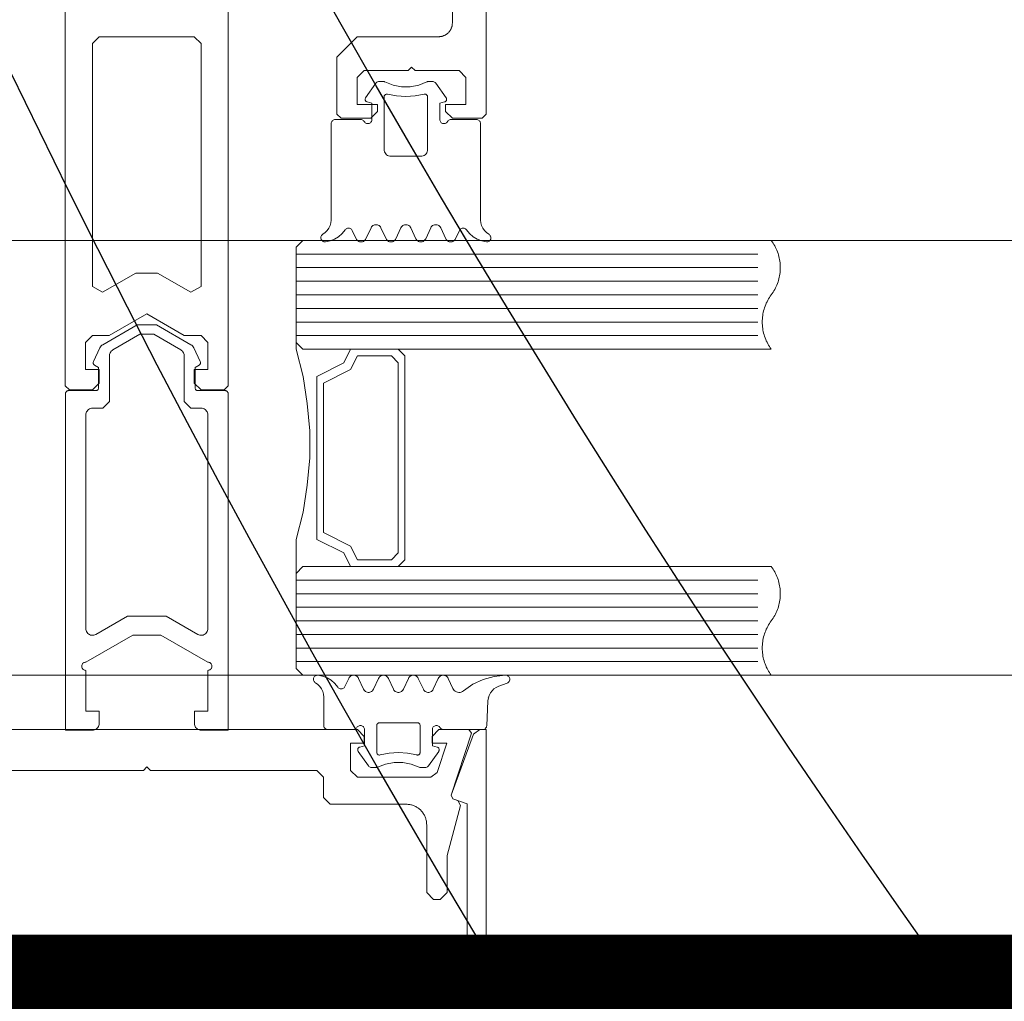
# Model space of a CAD drawing. Header units: millimetres. Extents: x 7483 to 13091, y 8111 to 13871.
# Tile 182 of 256: x 10139 to 10146, y 9220 to 9227. Entities that reach past the tile are written whole.
import ezdxf

# ---------------------------------------------------------------- set-up
doc = ezdxf.new("R2010")
doc.units = ezdxf.units.MM
doc.linetypes.add('DASHED2', pattern=[0.375, 0.25, -0.125])
doc.linetypes.add('DGN_STYLE_2', pattern=[30.2, 18.12, -12.08])
doc.layers.add('a___wymiary', color=7, linetype='Continuous', lineweight=5, true_color=0x000000)
doc.layers.add('wymiary', color=7, linetype='Continuous', lineweight=5, true_color=0xb2b2b2)
for name, color, linetype, lineweight in [('A_zaluzje', 7, 'Continuous', 15), ('CZ-SR', 106, 'Continuous', 13), ('drzwi', 30, 'Continuous', 20)]:
    doc.layers.add(name, color=color, linetype=linetype, lineweight=lineweight)
doc.layers.add('konstrukcja poglądowo', color=7, linetype='Continuous', lineweight=5, true_color=0xb2b2b2, plot=False)
doc.layers.add('Powierzchnie', color=21, linetype='DGN_STYLE_2', lineweight=15, plot=False)
doc.styles.add('Arial', font='arial.ttf')
doc.dimstyles.new('wymiary agp1', dxfattribs={"dimtxt": 16, "dimasz": 5, "dimexe": 30, "dimexo": 60, "dimgap": 1.8, "dimtad": 1, "dimdec": 3, "dimrnd": 0.5, "dimdsep": 46, "dimtxsty": 'Arial', "dimblk": 'znacznik', "dimcen": 1.5, "dimse1": 1, "dimse2": 1, "dimclrd": 256, "dimazin": 0, "dimtfac": 1, "dimtdec": 3, "dimtmove": 1, "dimatfit": 3, "dimldrblk": 'znacznik', "dimfxl": 0, "dimlwd": -1, "dimarcsym": 0})

# ---------------------------------------------------------------- blocks, each defined once
blk = doc.blocks.new('zw$58')
for p, q in [((6.352965, 6.757207), (6.278063, 6.650213)), ((6.870836, 6.650213), (6.795885, 6.757207)), ((6.179918, 5.673681), (6.20819, 5.613097)), ((6.2807, 5.613097), (6.3182, 5.693505)), ((6.390709, 5.693505), (6.428209, 5.613097)), ((6.50067, 5.613097), (6.53817, 5.693505)), ((6.61068, 5.693505), (6.64818, 5.613097)), ((6.72069, 5.613097), (6.75819, 5.693505)), ((6.8307, 5.693505), (6.8682, 5.613097)), ((6.940709, 5.613097), (6.968932, 5.673681)), ((5.765458, 5.500001), (9.165458, 5.500001)), ((5.765458, 5.400001), (9.165458, 5.400001)), ((5.765458, 5.300001), (9.165458, 5.300001)), ((5.765458, 5.200001), (9.165458, 5.200001)), ((5.765458, 5.100001), (9.165458, 5.100001)), ((5.765458, 5.000001), (9.165458, 5.000001)), ((5.765458, 4.900001), (9.165458, 4.900001)), ((5.266521, 4.470571), (5.266521, 1.995649)), ((5.765458, 3.100001), (9.165458, 3.100001)), ((5.765458, 3.000001), (9.165458, 3.000001)), ((5.765458, 2.900001), (9.165458, 2.900001)), ((5.765458, 2.800001), (9.165458, 2.800001)), ((5.765458, 2.700001), (9.165458, 2.700001)), ((5.765458, 2.600001), (9.165458, 2.600001)), ((5.765458, 2.500001), (9.165458, 2.500001)), ((6.125042, 2.31632), (6.153313, 2.376909)), ((6.225823, 2.376909), (6.263323, 2.296495)), ((6.335833, 2.296495), (6.373284, 2.376909)), ((6.445794, 2.376909), (6.483294, 2.296495)), ((6.555803, 2.296495), (6.593303, 2.376909)), ((6.665813, 2.376909), (6.703313, 2.296495)), ((6.775823, 2.296495), (6.813323, 2.376909)), ((7.319817, 2.341814), (7.257952, 2.319304)), ((7.179192, 2.212816), (7.169524, 2.028435)), ((7.17343, 2.233617), (7.17343, 2.233617)), ((7.17343, 2.138372), (7.17343, 2.138372)), ((6.36386, 2.04312), (6.36386, 2.04312)), ((6.768645, 1.995494), (6.768645, 1.995494)), ((6.768645, 1.900243), (6.768645, 1.900243)), ((6.22094, 1.852617), (6.22094, 1.852617)), ((6.298089, 1.732793), (6.223186, 1.839788)), ((6.81596, 1.839788), (6.741009, 1.732793))]:
    blk.add_line(p, q)
for points in [[(6.916666, 8.0002), (6.916666, 7.2002), (6.916571, 7.195838), (6.916285, 7.191485), (6.91581, 7.187147), (6.915147, 7.182835), (6.914296, 7.178556), (6.913259, 7.174318), (6.912038, 7.17013), (6.910635, 7.165998), (6.909054, 7.161932), (6.907297, 7.157938), (6.905367, 7.154025), (6.903269, 7.1502), (6.901005, 7.14647), (6.898581, 7.142842), (6.896001, 7.139324), (6.89327, 7.135921), (6.890394, 7.132641), (6.887377, 7.129489), (6.884225, 7.126472), (6.880945, 7.123596), (6.877542, 7.120865), (6.874024, 7.118285), (6.870396, 7.115861), (6.866666, 7.113598), (6.862841, 7.111499), (6.858928, 7.109569), (6.854934, 7.107812), (6.850868, 7.106231), (6.846737, 7.104828), (6.842548, 7.103608), (6.83831, 7.10257), (6.834031, 7.101719), (6.829719, 7.101056), (6.825382, 7.100581), (6.821028, 7.100295), (6.816666, 7.1002), (6.216666, 7.1002), (6.066666, 6.9502), (6.066666, 6.5302), (6.096666, 6.5002), (6.316666, 6.5002), (6.366666, 6.5502), (6.366666, 6.6002), (6.216666, 6.6002), (6.216666, 6.8002), (6.266666, 6.8502), (6.591666, 6.8502), (6.616666, 6.8752), (6.641666, 6.8502), (6.966666, 6.8502), (7.016666, 6.8002), (7.016666, 6.6002), (6.866666, 6.6002), (6.866666, 6.5502), (6.916666, 6.5002), (7.136666, 6.5002), (7.166666, 6.5302), (7.166666, 14.7502)], [(4.066062, 8.0002), (4.066062, 4.53), (4.096062, 4.5), (4.266062, 4.5), (4.316062, 4.55), (4.316062, 4.65), (4.216062, 4.65), (4.216062, 4.85), (4.266062, 4.9), (4.266062, 4.9), (4.389267, 4.9), (4.666062, 5.059808), (4.942857, 4.9), (5.066062, 4.9), (5.116062, 4.85), (5.116062, 4.65), (5.016062, 4.65), (5.016062, 4.55), (5.066062, 4.5), (5.236062, 4.5), (5.266062, 4.53), (5.266062, 8.0002)], [(6.420685, 6.766745), (6.41746, 6.768152), (6.414092, 6.769172), (6.410628, 6.769791), (6.407116, 6.77), (6.377526, 6.77), (6.371804, 6.769445), (6.366294, 6.767809), (6.361196, 6.765153), (6.356699, 6.761573), (6.352967, 6.757202)], [(6.420692, 6.766753), (6.47998, 6.743386), (6.542587, 6.731494), (6.606312, 6.731494), (6.668919, 6.743386), (6.728207, 6.766753)], [(6.795916, 6.757225), (6.792857, 6.760918), (6.789249, 6.764077), (6.785184, 6.766621), (6.780765, 6.768485), (6.776105, 6.769621), (6.771325, 6.77), (6.741783, 6.77), (6.738269, 6.769796), (6.734803, 6.769183), (6.731432, 6.768167), (6.728204, 6.766764)], [(6.439438, 6.676828), (6.435844, 6.677415), (6.432203, 6.67734), (6.428637, 6.676605), (6.425262, 6.675236), (6.422192, 6.673277), (6.419528, 6.670794), (6.417358, 6.667869), (6.415755, 6.664598), (6.414771, 6.661091), (6.41444, 6.657463), (6.41444, 6.27), (6.415199, 6.261318), (6.417455, 6.252899), (6.421138, 6.245), (6.426138, 6.237861), (6.4323, 6.231698), (6.43944, 6.226699), (6.447339, 6.223015), (6.455757, 6.22076), (6.46444, 6.22), (6.684459, 6.22), (6.693142, 6.22076), (6.70156, 6.223015), (6.709459, 6.226699), (6.716599, 6.231698), (6.722761, 6.237861), (6.727761, 6.245), (6.731444, 6.252899), (6.7337, 6.261318), (6.734459, 6.27), (6.734459, 6.657463), (6.734128, 6.661089), (6.733144, 6.664594), (6.731541, 6.667862), (6.729371, 6.670787), (6.726707, 6.67327), (6.723636, 6.675229), (6.720261, 6.6766), (6.716693, 6.677338), (6.71305, 6.677416), (6.709454, 6.676834)], [(6.439443, 6.676829), (6.506404, 6.663984), (6.57445, 6.659679), (6.642495, 6.663984), (6.709457, 6.676829)], [(6.268456, 6.475009), (6.271455, 6.470724), (6.275153, 6.467025), (6.279437, 6.464025), (6.284177, 6.461814), (6.289229, 6.460459), (6.29444, 6.460003), (6.299651, 6.460458), (6.304703, 6.46181), (6.309444, 6.46402), (6.313729, 6.467019), (6.317428, 6.470717), (6.320429, 6.475001), (6.32264, 6.47974), (6.323994, 6.484792), (6.32445, 6.490001), (6.32445, 6.610003), (6.289244, 6.619426)], [(6.278065, 6.650215), (6.276323, 6.647197), (6.275132, 6.643923), (6.274526, 6.640492), (6.274525, 6.637008), (6.275128, 6.633577), (6.276318, 6.630302), (6.278057, 6.627283), (6.280294, 6.624613), (6.282961, 6.622371), (6.285975, 6.620626), (6.289247, 6.61943)], [(6.880431, 6.474988), (6.87743, 6.470707), (6.87373, 6.467012), (6.869445, 6.464015), (6.864705, 6.461808), (6.859654, 6.460456), (6.854445, 6.460003), (6.849235, 6.46046), (6.844185, 6.461814), (6.839446, 6.464025), (6.835163, 6.467024), (6.831466, 6.470722), (6.828468, 6.475005), (6.826258, 6.479743), (6.824905, 6.484793), (6.82445, 6.490001), (6.82445, 6.610003), (6.859606, 6.619426)], [(6.859606, 6.619418), (6.862885, 6.620607), (6.865907, 6.622349), (6.86858, 6.624588), (6.870824, 6.627259), (6.87257, 6.630279), (6.873765, 6.633556), (6.874373, 6.636991), (6.874374, 6.640479), (6.87377, 6.643915), (6.872578, 6.647193), (6.870834, 6.650215)], [(5.963608, 5.646098), (5.980964, 5.65806), (5.995959, 5.672875), (6.00813, 5.690084), (6.017102, 5.709158), (6.022599, 5.729508), (6.02445, 5.750505), (6.02445, 6.460003), (6.024905, 6.465209), (6.026258, 6.470258), (6.028466, 6.474995), (6.031463, 6.479277), (6.035158, 6.482974), (6.039439, 6.485974), (6.044175, 6.488186), (6.049223, 6.489542), (6.05443, 6.490001), (6.242467, 6.490001), (6.247679, 6.489549), (6.252734, 6.488199), (6.257477, 6.485991), (6.261765, 6.482993), (6.265467, 6.479296), (6.26847, 6.475012)], [(7.185291, 5.646098), (7.167935, 5.65806), (7.15294, 5.672875), (7.140769, 5.690084), (7.131797, 5.709158), (7.1263, 5.729508), (7.12445, 5.750505), (7.12445, 6.460003), (7.123993, 6.465215), (7.122637, 6.470268), (7.120425, 6.475009), (7.117422, 6.479294), (7.11372, 6.482992), (7.109432, 6.48599), (7.104688, 6.488199), (7.099633, 6.489549), (7.09442, 6.490001), (6.906383, 6.490001), (6.901175, 6.489542), (6.896127, 6.488185), (6.89139, 6.485973), (6.887109, 6.482972), (6.883414, 6.479274), (6.880417, 6.474991)], [(5.981334, 5.590144), (6.015944, 5.596665), (6.048873, 5.609155), (6.079101, 5.627228), (6.10569, 5.650322), (6.127816, 5.677723)], [(6.179937, 5.673687), (6.177292, 5.678255), (6.173888, 5.68229), (6.169828, 5.685666), (6.16524, 5.688278), (6.160265, 5.690045), (6.155057, 5.690913), (6.149778, 5.690855), (6.14459, 5.689873), (6.139655, 5.687997), (6.135125, 5.685285), (6.131141, 5.681821), (6.127826, 5.677713)], [(6.390679, 5.693494), (6.387195, 5.699534), (6.382716, 5.704877), (6.377377, 5.70936), (6.371341, 5.712848), (6.364791, 5.715235), (6.357926, 5.716447), (6.350955, 5.716449), (6.344089, 5.71524), (6.337538, 5.712857), (6.3315, 5.709372), (6.326159, 5.704891), (6.321677, 5.699551), (6.31819, 5.693513)], [(6.610689, 5.693513), (6.607203, 5.699551), (6.602721, 5.704891), (6.597379, 5.709372), (6.591341, 5.712857), (6.58479, 5.71524), (6.577925, 5.716449), (6.570954, 5.716447), (6.564089, 5.715235), (6.557539, 5.712848), (6.551503, 5.70936), (6.546164, 5.704877), (6.541685, 5.699534), (6.538201, 5.693494)], [(6.830711, 5.693504), (6.827224, 5.699542), (6.82274, 5.704884), (6.817397, 5.709366), (6.811356, 5.712852), (6.804802, 5.715237), (6.797932, 5.716448), (6.790957, 5.716448), (6.784088, 5.715237), (6.777533, 5.712852), (6.771492, 5.709366), (6.766149, 5.704884), (6.761666, 5.699542), (6.758178, 5.693504)], [(7.021021, 5.677724), (7.017707, 5.681831), (7.013724, 5.685293), (7.009197, 5.688002), (7.004266, 5.689876), (6.999082, 5.690856), (6.993807, 5.690912), (6.988604, 5.690042), (6.983634, 5.688273), (6.979051, 5.685659), (6.974996, 5.682282), (6.971596, 5.678247), (6.968956, 5.673677)], [(7.021034, 5.677723), (7.043167, 5.650315), (7.069765, 5.627216), (7.100003, 5.609142), (7.132944, 5.596654), (7.167565, 5.590139)], [(5.963602, 5.646108), (5.959389, 5.643225), (5.955726, 5.639671), (5.952719, 5.635547), (5.950455, 5.630974), (5.948998, 5.626082), (5.948392, 5.621015), (5.948654, 5.615918), (5.949776, 5.61094), (5.951726, 5.606224), (5.954448, 5.601906), (5.957862, 5.598112), (5.961869, 5.594951), (5.966355, 5.592516), (5.971189, 5.590876), (5.97623, 5.590078), (5.981334, 5.590147)], [(6.208178, 5.613098), (6.211666, 5.607059), (6.216149, 5.601718), (6.221492, 5.597236), (6.227533, 5.593749), (6.234088, 5.591364), (6.240957, 5.590154), (6.247932, 5.590154), (6.254802, 5.591364), (6.261356, 5.593749), (6.267397, 5.597236), (6.27274, 5.601718), (6.277224, 5.607059), (6.280711, 5.613098)], [(6.4282, 5.613089), (6.431686, 5.607052), (6.436166, 5.601713), (6.441506, 5.597233), (6.447542, 5.593748), (6.454091, 5.591364), (6.460955, 5.590153), (6.467924, 5.590153), (6.474788, 5.591364), (6.481337, 5.593748), (6.487374, 5.597233), (6.492713, 5.601713), (6.497194, 5.607052), (6.50068, 5.613089)], [(6.648168, 5.613098), (6.651656, 5.607059), (6.656139, 5.601718), (6.661483, 5.597236), (6.667523, 5.593749), (6.674078, 5.591364), (6.680947, 5.590154), (6.687923, 5.590154), (6.694792, 5.591364), (6.701346, 5.593749), (6.707387, 5.597236), (6.71273, 5.601718), (6.717214, 5.607059), (6.720701, 5.613098)], [(6.86819, 5.613089), (6.871677, 5.607051), (6.876159, 5.601711), (6.8815, 5.59723), (6.887538, 5.593745), (6.894089, 5.591362), (6.900955, 5.590153), (6.907926, 5.590154), (6.914791, 5.591367), (6.921341, 5.593754), (6.927377, 5.597242), (6.932716, 5.601725), (6.937195, 5.607068), (6.940679, 5.613107)], [(7.167564, 5.590142), (7.172663, 5.590082), (7.177698, 5.590885), (7.182524, 5.592529), (7.187002, 5.594966), (7.191003, 5.598126), (7.194411, 5.601917), (7.197128, 5.606231), (7.199075, 5.610943), (7.200196, 5.615916), (7.200458, 5.621007), (7.199855, 5.626069), (7.198403, 5.630955), (7.196144, 5.635526), (7.193144, 5.639648), (7.189489, 5.643202), (7.185286, 5.646087)], [(5.767458, 3.152001), (5.767458, 3.400001), (5.817458, 3.600001), (5.847458, 3.800001), (5.867458, 4.000001), (5.867458, 4.200001), (5.847458, 4.400001), (5.817458, 4.600001), (5.767458, 4.800001), (5.767458, 4.848001)], [(5.817458, 4.800001), (6.167458, 4.800001), (6.117458, 4.700001), (5.917458, 4.600001), (5.917458, 3.400001), (6.117458, 3.300001), (6.167458, 3.200001), (5.817458, 3.200001)], [(5.926458, 2.399859), (5.921354, 2.399928), (5.916312, 2.399131), (5.911479, 2.39749), (5.906993, 2.395054), (5.902985, 2.391893), (5.899571, 2.388099), (5.89685, 2.383781), (5.8949, 2.379064), (5.893778, 2.374085), (5.893516, 2.368987), (5.894122, 2.363919), (5.895579, 2.359028), (5.897843, 2.354453), (5.900851, 2.350329), (5.904514, 2.346775), (5.908726, 2.343892)], [(6.07294, 2.312277), (6.050814, 2.339678), (6.024225, 2.362773), (5.993997, 2.380845), (5.961067, 2.393336), (5.926458, 2.399856)], [(6.225791, 2.3769), (6.222307, 2.382939), (6.217828, 2.388282), (6.212489, 2.392765), (6.206453, 2.396253), (6.199904, 2.398639), (6.193039, 2.399852), (6.186069, 2.399854), (6.179204, 2.398645), (6.172653, 2.396262), (6.166615, 2.392777), (6.161274, 2.388296), (6.156792, 2.382956), (6.153305, 2.376918)], [(6.445802, 2.376918), (6.442315, 2.382956), (6.437833, 2.388296), (6.432492, 2.392777), (6.426454, 2.396262), (6.419903, 2.398645), (6.413038, 2.399854), (6.406068, 2.399852), (6.399203, 2.398639), (6.392654, 2.396253), (6.386618, 2.392765), (6.381279, 2.388282), (6.3768, 2.382939), (6.373316, 2.3769)], [(6.665824, 2.376909), (6.662336, 2.382948), (6.657853, 2.388289), (6.65251, 2.392771), (6.646469, 2.396257), (6.639915, 2.398642), (6.633046, 2.399853), (6.626071, 2.399853), (6.619202, 2.398642), (6.612648, 2.396257), (6.606607, 2.392771), (6.601264, 2.388289), (6.596781, 2.382948), (6.593293, 2.376909)], [(6.885801, 2.3769), (6.882317, 2.382939), (6.877838, 2.388282), (6.872499, 2.392765), (6.866463, 2.396253), (6.859914, 2.398639), (6.853049, 2.399852), (6.846078, 2.399854), (6.839213, 2.398645), (6.832662, 2.396262), (6.826625, 2.392777), (6.821284, 2.388296), (6.816802, 2.382956), (6.813315, 2.376918)], [(7.309075, 2.399997), (7.225042, 2.391525), (7.143634, 2.36903), (7.067174, 2.333153), (6.997843, 2.284919)], [(7.319817, 2.341817), (7.32458, 2.344043), (7.328882, 2.347067), (7.332589, 2.350796), (7.335588, 2.355114), (7.337787, 2.359889), (7.339119, 2.364975), (7.339543, 2.370216), (7.339045, 2.37545), (7.337641, 2.380516), (7.335374, 2.38526), (7.332314, 2.389535), (7.328554, 2.393211), (7.324211, 2.396173), (7.319417, 2.398333), (7.314319, 2.399622), (7.309075, 2.400001)], [(6.213592, 2.01499), (6.210589, 2.010707), (6.206887, 2.007011), (6.2026, 2.004014), (6.197857, 2.001807), (6.192803, 2.000457), (6.187591, 2.000005), (5.999553, 2.000005), (5.994347, 2.000461), (5.9893, 2.001814), (5.984563, 2.004024), (5.980282, 2.007023), (5.976587, 2.010721), (5.97359, 2.015004), (5.971381, 2.019744), (5.970028, 2.024795), (5.969573, 2.030004), (5.969573, 2.239501), (5.967722, 2.260494), (5.962225, 2.280839), (5.953254, 2.299909), (5.941084, 2.317116), (5.926092, 2.331929), (5.908738, 2.343891)], [(6.885833, 2.376909), (6.920598, 2.302269), (6.925192, 2.294389), (6.931142, 2.287474), (6.938248, 2.281755), (6.946276, 2.277423), (6.954957, 2.274621), (6.964002, 2.273442), (6.973111, 2.273927), (6.98198, 2.276059), (6.990315, 2.279766), (6.997837, 2.284926)], [(6.072951, 2.312287), (6.076266, 2.308178), (6.08025, 2.304715), (6.08478, 2.302003), (6.089714, 2.300127), (6.094902, 2.299145), (6.100181, 2.299087), (6.105388, 2.299955), (6.110363, 2.301723), (6.114951, 2.304334), (6.11901, 2.30771), (6.122414, 2.311744), (6.125059, 2.316313)], [(6.263316, 2.296488), (6.266803, 2.290452), (6.271285, 2.285112), (6.276626, 2.280633), (6.282663, 2.277149), (6.289214, 2.274766), (6.296079, 2.273557), (6.303049, 2.273559), (6.309913, 2.274771), (6.316462, 2.277157), (6.322498, 2.280645), (6.327836, 2.285127), (6.332316, 2.290469), (6.3358, 2.296507)], [(6.483284, 2.296498), (6.486772, 2.29046), (6.491256, 2.28512), (6.496599, 2.280639), (6.502639, 2.277153), (6.509193, 2.274769), (6.516061, 2.273558), (6.523036, 2.273558), (6.529904, 2.274769), (6.536458, 2.277153), (6.542499, 2.280639), (6.547842, 2.28512), (6.552325, 2.29046), (6.555813, 2.296498)], [(6.703306, 2.296488), (6.706793, 2.290452), (6.711275, 2.285112), (6.716616, 2.280633), (6.722654, 2.277149), (6.729204, 2.274766), (6.736069, 2.273557), (6.743039, 2.273559), (6.749903, 2.274771), (6.756452, 2.277157), (6.762488, 2.280645), (6.767827, 2.285127), (6.772306, 2.290469), (6.77579, 2.296507)], [(7.257949, 2.319293), (7.239771, 2.310898), (7.223242, 2.299597), (7.208822, 2.285706), (7.196913, 2.269612), (7.187846, 2.251761), (7.181873, 2.232653), (7.179161, 2.212817)], [(6.654535, 1.813178), (6.658129, 1.812591), (6.661769, 1.812666), (6.665336, 1.8134), (6.66871, 1.814769), (6.67178, 1.816727), (6.674444, 1.81921), (6.676614, 1.822134), (6.678218, 1.825404), (6.679202, 1.82891), (6.679534, 1.832537), (6.679534, 2.030004), (6.679231, 2.033474), (6.67833, 2.036839), (6.676859, 2.039997), (6.674863, 2.042852), (6.672402, 2.045317), (6.66955, 2.047317), (6.666395, 2.048792), (6.663032, 2.049697), (6.659563, 2.050005), (6.379534, 2.050005), (6.376065, 2.049697), (6.372702, 2.048792), (6.369547, 2.047317), (6.366695, 2.045317), (6.364234, 2.042852), (6.362238, 2.039997), (6.360767, 2.036839), (6.359867, 2.033474), (6.359563, 2.030004), (6.359563, 1.832537), (6.359895, 1.82891), (6.36088, 1.825404), (6.362483, 1.822134), (6.364653, 1.81921), (6.367317, 1.816727), (6.370387, 1.814769), (6.373761, 1.8134), (6.377328, 1.812666), (6.380968, 1.812591), (6.384562, 1.813178)], [(2.408003, 0.160956), (4.666666, 0.182364), (6.925329, 0.160956), (6.929718, 0.161011), (6.934101, 0.161258), (6.938468, 0.161697), (6.942812, 0.162328), (6.947123, 0.163149), (6.951395, 0.164158), (6.955619, 0.165353), (6.959785, 0.166733), (6.963888, 0.168294), (6.967917, 0.170034), (6.971867, 0.171948), (6.975729, 0.174035), (6.979495, 0.176289), (6.983159, 0.178705), (6.986714, 0.181281), (6.990152, 0.18401), (6.993466, 0.186887), (6.996652, 0.189907), (6.999702, 0.193063), (7.00261, 0.196351), (7.005371, 0.199763), (7.00798, 0.203292), (7.010432, 0.206933), (7.012721, 0.210678), (7.014844, 0.21452), (7.016796, 0.218451), (7.018574, 0.222464), (7.020174, 0.226552), (7.021593, 0.230705), (7.022829, 0.234917), (7.023878, 0.239179), (7.024739, 0.243483), (7.025411, 0.247821), (7.025892, 0.252183), (7.026181, 0.256563), (7.026277, 0.260952), (7.026277, 1.452461), (6.919826, 1.491206), (6.907872, 1.516841), (7.071754, 1.967101), (7.118738, 2), (7.166666, 2), (7.166666, 0.25), (7.166428, 0.239095), (7.165715, 0.228211), (7.164527, 0.217369), (7.162868, 0.206588), (7.16074, 0.19589), (7.158147, 0.185295), (7.155095, 0.174824), (7.151589, 0.164495), (7.147636, 0.154329), (7.143243, 0.144346), (7.138419, 0.134563), (7.133172, 0.125), (7.127514, 0.115675), (7.121454, 0.106606), (7.115004, 0.09781), (7.108177, 0.089303), (7.100985, 0.081103), (7.093443, 0.073223), (7.085564, 0.065681), (7.077363, 0.058489), (7.068856, 0.051662), (7.06006, 0.045212), (7.050991, 0.039152), (7.041666, 0.033494), (7.032103, 0.028247), (7.022321, 0.023423), (7.012337, 0.01903), (7.002171, 0.015077), (6.991842, 0.011571), (6.981371, 0.008519), (6.970776, 0.005926), (6.960078, 0.003798), (6.949298, 0.002139), (6.938455, 0.000951), (6.927571, 0.000238), (6.916666, 0), (2.416666, 0)], [(3.417637, 1.7), (4.642637, 1.7), (4.667637, 1.725), (4.692637, 1.7), (5.917637, 1.7), (5.967637, 1.65), (5.967637, 1.5), (6.017637, 1.45), (6.577637, 1.45), (6.58418, 1.449857), (6.59071, 1.449429), (6.597216, 1.448717), (6.603684, 1.447721), (6.610103, 1.446445), (6.61646, 1.444889), (6.622743, 1.443058), (6.62894, 1.440954), (6.635039, 1.438582), (6.64103, 1.435946), (6.646899, 1.433052), (6.652637, 1.429904), (6.658232, 1.426509), (6.663673, 1.422873), (6.668951, 1.419003), (6.674055, 1.414907), (6.678975, 1.410592), (6.683703, 1.406066), (6.688229, 1.401339), (6.692544, 1.396418), (6.69664, 1.391314), (6.70051, 1.386037), (6.704146, 1.380595), (6.707541, 1.375), (6.710689, 1.369262), (6.713583, 1.363393), (6.716219, 1.357403), (6.718591, 1.351303), (6.720694, 1.345106), (6.722526, 1.338823), (6.724081, 1.332466), (6.725358, 1.326047), (6.726354, 1.319579), (6.727066, 1.313073), (6.727494, 1.306543), (6.727637, 1.3), (6.727637, 0.8), (6.777637, 0.75), (6.827637, 0.75), (6.877637, 0.8), (6.877637, 1.072408), (6.976615, 1.441798), (6.957863, 1.477766), (6.920819, 1.491198), (6.908608, 1.516156), (7.056666, 1.973844), (7.037637, 2), (6.817637, 2), (6.767637, 1.95), (6.767637, 1.900499), (6.875286, 1.900499), (6.805448, 1.684611), (6.757875, 1.65), (6.217637, 1.65), (6.167637, 1.7), (6.167637, 1.900499), (6.267637, 1.900499), (6.267637, 1.95), (6.217637, 2), (3.117637, 2)], [(6.234368, 1.87058), (6.269573, 1.880004), (6.269573, 2.000005), (6.269117, 2.005215), (6.267762, 2.010267), (6.265551, 2.015007), (6.26255, 2.019291), (6.258851, 2.022988), (6.254565, 2.025987), (6.249824, 2.028197), (6.244771, 2.029549), (6.239561, 2.030004), (6.23435, 2.029547), (6.229298, 2.028191), (6.224558, 2.02598), (6.220274, 2.022978), (6.216577, 2.019279), (6.213578, 2.014994)], [(6.825517, 2.015004), (6.822519, 2.019288), (6.818824, 2.022985), (6.814543, 2.025985), (6.809807, 2.028195), (6.80476, 2.029548), (6.799554, 2.030004), (6.794348, 2.029548), (6.7893, 2.028195), (6.784564, 2.025985), (6.780284, 2.022986), (6.776588, 2.019288), (6.773591, 2.015005), (6.771382, 2.010265), (6.770029, 2.005214), (6.769573, 2.000005), (6.769573, 1.880004), (6.804729, 1.87058)], [(6.825542, 2.015011), (6.828539, 2.010729), (6.832234, 2.007032), (6.836515, 2.004032), (6.841251, 2.001821), (6.846299, 2.000465), (6.851507, 2.000005), (7.139544, 2.000005), (7.144585, 2.000427), (7.149484, 2.00169), (7.154101, 2.003759), (7.158305, 2.006573), (7.161976, 2.010053), (7.16501, 2.014101), (7.167321, 2.0186), (7.168842, 2.023424), (7.169532, 2.028435)], [(6.234371, 1.87057), (6.231099, 1.869375), (6.228084, 1.86763), (6.225418, 1.865388), (6.223181, 1.862718), (6.221441, 1.859699), (6.220252, 1.856425), (6.219648, 1.852994), (6.21965, 1.84951), (6.220256, 1.846079), (6.221448, 1.842805), (6.223189, 1.839788)], [(6.654538, 1.813178), (6.587585, 1.826018), (6.519549, 1.830321), (6.451512, 1.826018), (6.384559, 1.813178)], [(6.81596, 1.8398), (6.817702, 1.842819), (6.818894, 1.846094), (6.819498, 1.849526), (6.819496, 1.853011), (6.818889, 1.856443), (6.817695, 1.859717), (6.815949, 1.862734), (6.813706, 1.865403), (6.811033, 1.867643), (6.808012, 1.869385), (6.804734, 1.870576)], [(6.673335, 1.723238), (6.614045, 1.746608), (6.551435, 1.758504), (6.487705, 1.758508), (6.425094, 1.74662), (6.365801, 1.723258)], [(6.298092, 1.732797), (6.301824, 1.728426), (6.306321, 1.724847), (6.311418, 1.722191), (6.316928, 1.720555), (6.322649, 1.72), (6.352239, 1.72), (6.355752, 1.720209), (6.359216, 1.720828), (6.362584, 1.721849), (6.36581, 1.723257)], [(6.673326, 1.723237), (6.676555, 1.721833), (6.679926, 1.720818), (6.683392, 1.720204), (6.686907, 1.72), (6.716448, 1.72), (6.722167, 1.720551), (6.727675, 1.722183), (6.732772, 1.724837), (6.737269, 1.728415), (6.741001, 1.732786)]]:
    blk.add_lwpolyline(points)
for points in [[(4.341062, 5.218579), (4.585677, 5.359808), (4.746446, 5.359808), (4.991062, 5.218579), (5.066062, 5.26188), (5.066062, 7.0502), (5.016062, 7.1002), (4.316062, 7.1002), (4.266062, 7.0502), (4.266062, 5.26188), (4.341062, 5.218579)], [(5.815458, 4.800001), (9.265458, 4.800001), (9.25848, 4.80966), (9.251851, 4.819563), (9.245581, 4.829696), (9.239677, 4.840046), (9.234147, 4.850601), (9.228997, 4.861347), (9.224235, 4.87227), (9.219866, 4.883356), (9.215897, 4.894592), (9.212331, 4.905962), (9.209174, 4.917452), (9.20643, 4.929048), (9.204102, 4.940734), (9.202194, 4.952497), (9.200706, 4.96432), (9.199643, 4.976188), (9.199004, 4.988087), (9.198791, 5.000001), (9.199004, 5.011915), (9.199643, 5.023814), (9.200706, 5.035683), (9.202194, 5.047506), (9.204102, 5.059268), (9.20643, 5.070954), (9.209174, 5.08255), (9.212331, 5.09404), (9.215897, 5.10541), (9.219866, 5.116646), (9.224235, 5.127732), (9.228997, 5.138655), (9.234147, 5.149401), (9.239677, 5.159956), (9.245581, 5.170307), (9.251851, 5.18044), (9.25848, 5.190342), (9.265458, 5.200001), (9.272436, 5.20966), (9.279064, 5.219563), (9.285335, 5.229696), (9.291239, 5.240046), (9.296769, 5.250601), (9.301918, 5.261347), (9.306681, 5.27227), (9.311049, 5.283356), (9.315019, 5.294592), (9.318584, 5.305962), (9.321741, 5.317452), (9.324485, 5.329048), (9.326813, 5.340734), (9.328722, 5.352497), (9.330209, 5.36432), (9.331273, 5.376188), (9.331911, 5.388087), (9.332124, 5.400001), (9.331911, 5.411915), (9.331273, 5.423814), (9.330209, 5.435683), (9.328722, 5.447506), (9.326813, 5.459268), (9.324485, 5.470954), (9.321741, 5.48255), (9.318584, 5.49404), (9.315019, 5.50541), (9.311049, 5.516646), (9.306681, 5.527732), (9.301918, 5.538655), (9.296769, 5.549401), (9.291239, 5.559956), (9.285335, 5.570307), (9.279064, 5.58044), (9.272436, 5.590342), (9.265458, 5.600001), (5.815458, 5.600001), (5.765458, 5.550001), (5.765458, 4.850001), (5.815458, 4.800001)], [(4.091582, 4.49564), (4.291533, 4.49564), (4.294816, 4.495938), (4.2978, 4.496535), (4.300785, 4.497729), (4.30347, 4.49952), (4.305858, 4.501609), (4.307947, 4.503996), (4.309439, 4.506682), (4.310633, 4.509368), (4.311528, 4.512651), (4.311528, 4.515635), (4.311528, 4.665748), (4.281685, 4.68246), (4.278999, 4.684549), (4.276611, 4.686638), (4.274821, 4.689324), (4.273329, 4.692309), (4.272135, 4.695591), (4.271836, 4.698874), (4.271836, 4.702157), (4.272433, 4.70544), (4.273627, 4.708424), (4.321377, 4.811086), (4.325256, 4.817651), (4.329733, 4.82362), (4.335403, 4.828992), (4.34167, 4.83317), (4.595937, 4.98), (4.737395, 4.98), (4.991662, 4.83317), (4.997929, 4.828992), (5.003599, 4.82362), (5.008076, 4.817651), (5.011955, 4.811086), (5.059705, 4.708424), (5.060899, 4.70544), (5.061496, 4.702157), (5.061496, 4.698874), (5.061197, 4.695591), (5.060003, 4.692309), (5.058511, 4.689324), (5.056721, 4.686638), (5.054333, 4.684549), (5.051647, 4.68246), (5.021804, 4.665748), (5.021804, 4.515635), (5.021804, 4.512651), (5.022699, 4.509368), (5.023893, 4.506682), (5.025385, 4.503996), (5.027474, 4.501609), (5.029862, 4.49952), (5.032547, 4.497729), (5.035532, 4.496535), (5.038516, 4.495938), (5.041799, 4.49564), (5.24175, 4.49564), (5.24563, 4.495341), (5.24951, 4.494446), (5.253091, 4.492954), (5.256374, 4.490865), (5.259358, 4.488179), (5.261746, 4.485195), (5.263835, 4.481912), (5.265327, 4.478331), (5.266222, 4.474451), (5.266521, 4.470571), (5.266521, 1.995649), (5.066569, 1.995649), (5.05881, 1.996246), (5.051349, 1.998037), (5.043888, 2.001021), (5.037322, 2.005199), (5.031354, 2.010272), (5.02628, 2.016241), (5.022102, 2.022807), (5.019118, 2.030268), (5.017327, 2.037728), (5.01673, 2.045786), (5.01673, 2.135615), (5.116706, 2.135615), (5.116706, 2.435841), (5.121481, 2.436139), (5.125958, 2.437333), (5.130434, 2.439124), (5.134314, 2.441511), (5.137895, 2.444794), (5.140879, 2.448375), (5.143267, 2.452255), (5.145057, 2.456731), (5.146251, 2.461208), (5.14655, 2.465983), (5.146251, 2.470459), (5.145057, 2.475234), (5.143267, 2.479412), (5.140879, 2.48359), (5.137895, 2.487172), (5.134314, 2.490156), (5.130434, 2.492544), (5.125958, 2.494334), (5.121481, 2.495528), (5.116706, 2.495826), (4.770521, 2.695778), (4.562811, 2.695778), (4.216626, 2.495826), (4.211851, 2.495528), (4.207374, 2.494334), (4.202898, 2.492544), (4.199018, 2.490156), (4.195437, 2.487172), (4.192453, 2.48359), (4.190065, 2.479412), (4.188275, 2.475234), (4.187081, 2.470459), (4.186782, 2.465983), (4.187081, 2.461208), (4.188275, 2.456731), (4.190065, 2.452255), (4.192453, 2.448375), (4.195437, 2.444794), (4.199018, 2.441511), (4.202898, 2.439124), (4.207374, 2.437333), (4.211851, 2.436139), (4.216626, 2.435841), (4.216626, 2.135615), (4.316602, 2.135615), (4.316602, 2.045786), (4.316005, 2.037728), (4.314214, 2.030268), (4.31123, 2.022807), (4.307052, 2.016241), (4.301978, 2.010272), (4.29601, 2.005199), (4.289444, 2.001021), (4.281983, 1.998037), (4.274522, 1.996246), (4.266763, 1.995649), (4.066811, 1.995649), (4.066811, 4.470571), (4.06711, 4.474451), (4.068005, 4.478331), (4.069497, 4.481912), (4.071586, 4.485195), (4.073974, 4.488179), (4.076958, 4.490865), (4.080241, 4.492954), (4.083822, 4.494446), (4.087702, 4.495341), (4.091582, 4.49564)], [(4.266763, 4.365522), (4.34167, 4.365522), (4.391807, 4.415659), (4.391807, 4.752294), (4.392106, 4.759755), (4.393896, 4.767216), (4.396582, 4.77408), (4.400462, 4.780645), (4.404938, 4.786316), (4.410609, 4.791389), (4.416577, 4.795567), (4.614738, 4.909868), (4.718594, 4.909868), (4.916755, 4.795567), (4.922723, 4.791389), (4.928394, 4.786316), (4.93287, 4.780645), (4.93675, 4.77408), (4.939436, 4.767216), (4.941226, 4.759755), (4.941525, 4.752294), (4.941525, 4.415659), (4.991662, 4.365522), (5.066569, 4.365522), (5.074627, 4.364925), (5.082088, 4.363135), (5.08925, 4.36015), (5.096114, 4.355972), (5.102083, 4.350899), (5.107156, 4.34493), (5.111334, 4.338365), (5.114319, 4.331202), (5.116109, 4.323443), (5.116706, 4.315684), (5.116706, 2.744124), (5.116109, 2.736067), (5.11402, 2.728307), (5.111036, 2.720846), (5.106559, 2.713982), (5.101188, 2.708014), (5.09492, 2.70294), (5.088056, 2.699061), (5.080595, 2.696076), (5.072836, 2.694584), (5.064778, 2.694286), (5.056721, 2.695181), (5.048961, 2.69727), (5.041799, 2.700851), (4.808124, 2.835744), (4.525208, 2.835744), (4.291533, 2.700851), (4.284371, 2.69727), (4.276611, 2.695181), (4.268554, 2.694286), (4.260496, 2.694584), (4.252737, 2.696076), (4.245276, 2.699061), (4.238412, 2.70294), (4.232144, 2.708014), (4.226773, 2.713982), (4.222296, 2.720846), (4.219312, 2.728307), (4.217223, 2.736067), (4.216626, 2.744124), (4.216626, 4.315684), (4.217223, 4.323443), (4.219013, 4.331202), (4.221998, 4.338365), (4.226176, 4.34493), (4.231249, 4.350899), (4.237218, 4.355972), (4.244082, 4.36015), (4.251244, 4.363135), (4.258705, 4.364925), (4.266763, 4.365522)], [(6.517458, 3.200001), (6.567458, 3.250001), (6.567458, 4.750001), (6.517458, 4.800001), (6.167458, 4.800001), (6.117458, 4.700001), (5.917458, 4.600001), (5.917458, 3.400001), (6.117458, 3.300001), (6.167458, 3.200001), (6.517458, 3.200001)], [(6.467458, 3.250001), (6.517458, 3.300001), (6.517458, 4.700001), (6.467458, 4.750001), (6.217458, 4.750001), (6.167458, 4.650001), (5.967458, 4.550001), (5.967458, 3.450001), (6.167458, 3.350001), (6.217458, 3.250001), (6.467458, 3.250001)], [(5.815458, 2.400001), (9.265458, 2.400001), (9.25848, 2.40966), (9.251851, 2.419563), (9.245581, 2.429696), (9.239677, 2.440046), (9.234147, 2.450601), (9.228997, 2.461347), (9.224235, 2.47227), (9.219866, 2.483356), (9.215897, 2.494592), (9.212331, 2.505962), (9.209174, 2.517452), (9.20643, 2.529048), (9.204102, 2.540734), (9.202194, 2.552497), (9.200706, 2.56432), (9.199643, 2.576188), (9.199004, 2.588087), (9.198791, 2.600001), (9.199004, 2.611915), (9.199643, 2.623814), (9.200706, 2.635683), (9.202194, 2.647506), (9.204102, 2.659268), (9.20643, 2.670954), (9.209174, 2.68255), (9.212331, 2.69404), (9.215897, 2.70541), (9.219866, 2.716646), (9.224235, 2.727732), (9.228997, 2.738655), (9.234147, 2.749401), (9.239677, 2.759956), (9.245581, 2.770307), (9.251851, 2.78044), (9.25848, 2.790342), (9.265458, 2.800001), (9.272436, 2.80966), (9.279064, 2.819563), (9.285335, 2.829696), (9.291239, 2.840046), (9.296769, 2.850601), (9.301918, 2.861347), (9.306681, 2.87227), (9.311049, 2.883356), (9.315019, 2.894592), (9.318584, 2.905962), (9.321741, 2.917452), (9.324485, 2.929048), (9.326813, 2.940734), (9.328722, 2.952497), (9.330209, 2.96432), (9.331273, 2.976188), (9.331911, 2.988087), (9.332124, 3.000001), (9.331911, 3.011915), (9.331273, 3.023814), (9.330209, 3.035683), (9.328722, 3.047506), (9.326813, 3.059268), (9.324485, 3.070954), (9.321741, 3.08255), (9.318584, 3.09404), (9.315019, 3.10541), (9.311049, 3.116646), (9.306681, 3.127732), (9.301918, 3.138655), (9.296769, 3.149401), (9.291239, 3.159956), (9.285335, 3.170307), (9.279064, 3.18044), (9.272436, 3.190342), (9.265458, 3.200001), (5.815458, 3.200001), (5.765458, 3.150001), (5.765458, 2.450001), (5.815458, 2.400001)]]:
    blk.add_lwpolyline(points, close=True)
blk = doc.blocks.new('gfhgfhhf')
at = {"layer": 'drzwi'}
for points in [[(8212.0716, 5161.7507), (9892.0665, 5161.7507)], [(8211.9052, 5158.5507), (9892.0665, 5158.5507)]]:
    blk.add_lwpolyline(points, dxfattribs=at)
blk.add_blockref('zw$58', (9624.8998, 5156.1511), dxfattribs=at)
blk = doc.blocks.new('ghgfhgfhhaasdsd')
at = {"layer": 'A_zaluzje', "linetype": 'DASHED2', "ltscale": 100}
blk.add_lwpolyline([(-798.0722, 13090.3643), (-798.0722, 13089.5643), (-810.0722, 13089.5643), (-810.0722, 13090.3643), (-798.0722, 13090.3643)], dxfattribs=at)
blk = doc.blocks.new('znacznik')
at = {"layer": 'a___wymiary'}
for p, q in [((0, 1.3936), (0, -1.3936)), ((1.3936, 0), (-1.3936, 0))]:
    blk.add_line(p, q, dxfattribs=at)
at = {"layer": 'a___wymiary', "const_width": 0.2}
blk.add_lwpolyline([(0.8759, 0.8759), (-0.8759, -0.8759)], dxfattribs=at)
blk = doc.blocks.new('*D1303')
at = {"layer": 'Defpoints', "color": 0, "transparency": 16777216}
for p in [(8555.2864, 11469.3622), (10277.0226, 11469.3622), (8692.0284, 9219.5616)]:
    blk.add_point(p, dxfattribs=at)
at = {"layer": 'wymiary', "color": 253, "true_color": 0x999999, "transparency": 16777216}
blk.add_line((8555.2864, 9224.5616), (8555.2864, 11464.3622), dxfattribs=at)
at = {"layer": 'wymiary', "color": 253, "true_color": 0x999999, "transparency": 16777216, "xscale": 5, "yscale": 5, "zscale": 5}
for p, rotation in [((8555.2864, 11469.3622), 90), ((8555.2864, 9219.5616), 270)]:
    blk.add_blockref('znacznik', p, dxfattribs=dict(at, rotation=rotation))
at = {"layer": 'wymiary', "color": 18, "true_color": 0x000000, "transparency": 16777216, "insert": (8545.3172, 10344.4619), "char_height": 16, "attachment_point": 5, "rotation": 90, "style": 'Arial'}
blk.add_mtext('2250', dxfattribs=at)
blk = doc.blocks.new('*D1310')
at = {"layer": 'Defpoints', "color": 0, "transparency": 16777216}
for p in [(11144.6975, 9237.0039), (8715.2884, 9231.2593), (11144.6975, 9089.5616)]:
    blk.add_point(p, dxfattribs=at)
at = {"layer": 'wymiary', "color": 253, "true_color": 0x999999, "transparency": 16777216}
blk.add_line((8720.2884, 9089.5616), (11139.6975, 9089.5616), dxfattribs=at)
at = {"layer": 'wymiary', "color": 253, "true_color": 0x999999, "transparency": 16777216, "xscale": 5, "yscale": 5, "zscale": 5, "rotation": 180}
blk.add_blockref('znacznik', (8715.2884, 9089.5616), dxfattribs=at)
at = {"layer": 'wymiary', "color": 253, "true_color": 0x999999, "transparency": 16777216, "xscale": 5, "yscale": 5, "zscale": 5}
blk.add_blockref('znacznik', (11144.6975, 9089.5616), dxfattribs=at)
at = {"layer": 'wymiary', "color": 18, "true_color": 0x000000, "transparency": 16777216, "insert": (9929.993, 9099.5307), "char_height": 16, "attachment_point": 5, "style": 'Arial'}
blk.add_mtext('2429.5', dxfattribs=at)
blk = doc.blocks.new('gfgfddg')
at = {"color": 6, "lineweight": 30}
blk.add_circle((-44.761, -536.4262), 15.8652, dxfattribs=at)

msp = doc.modelspace()

# ---------------------------------------------------------------- linework, layer by layer
at = {"layer": 'Powierzchnie', "const_width": 1}
msp.add_lwpolyline([(8715.2884, 11179.7122), (8715.2884, 9219.8948), (12184.8952, 9219.9116), (12184.8952, 11469.7122), (10277.0247, 11469.7122), (10277.0247, 11179.7122), (8715.2884, 11179.7122)], dxfattribs=at)

# ---------------------------------------------------------------- block references
at = {"layer": 'CZ-SR'}
for name, p in [('ghgfhgfhhaasdsd', (10943.6738, -3870.4523)), ('gfhgfhhf', (510.0352, 4063.7609))]:
    msp.add_blockref(name, p, dxfattribs=at)
at = {"layer": 'konstrukcja poglądowo', "xscale": 5, "yscale": 5, "zscale": 5}
for p in [(10433.9115, 11948.2664), (10433.9115, 11943.2664)]:
    msp.add_blockref('gfgfddg', p, dxfattribs=at)

# ---------------------------------------------------------------- dimensions: what is measured, and where the dimension line sits
at = {"layer": 'wymiary'}
dim = msp.add_linear_dim(base=(8555.2864, 11469.3622), p1=(8692.0284, 9219.5616), p2=(10277.0226, 11469.3622), angle=90, dimstyle='wymiary agp1', override={"dimblk": 'znacznik'}, dxfattribs=at)
dim.commit()
dim.dimension.update_dxf_attribs({"geometry": '*D1303', "text_midpoint": (8545.3172, 10344.4619)})
dim = msp.add_linear_dim(base=(11144.6975, 9089.5616), p1=(8715.2884, 9231.2593), p2=(11144.6975, 9237.0039), dimstyle='wymiary agp1', override={"dimblk": 'znacznik'}, dxfattribs=at)
dim.commit()
dim.dimension.update_dxf_attribs({"geometry": '*D1310', "text_midpoint": (9929.993, 9099.5307)})

doc.saveas('drawing.dxf')
